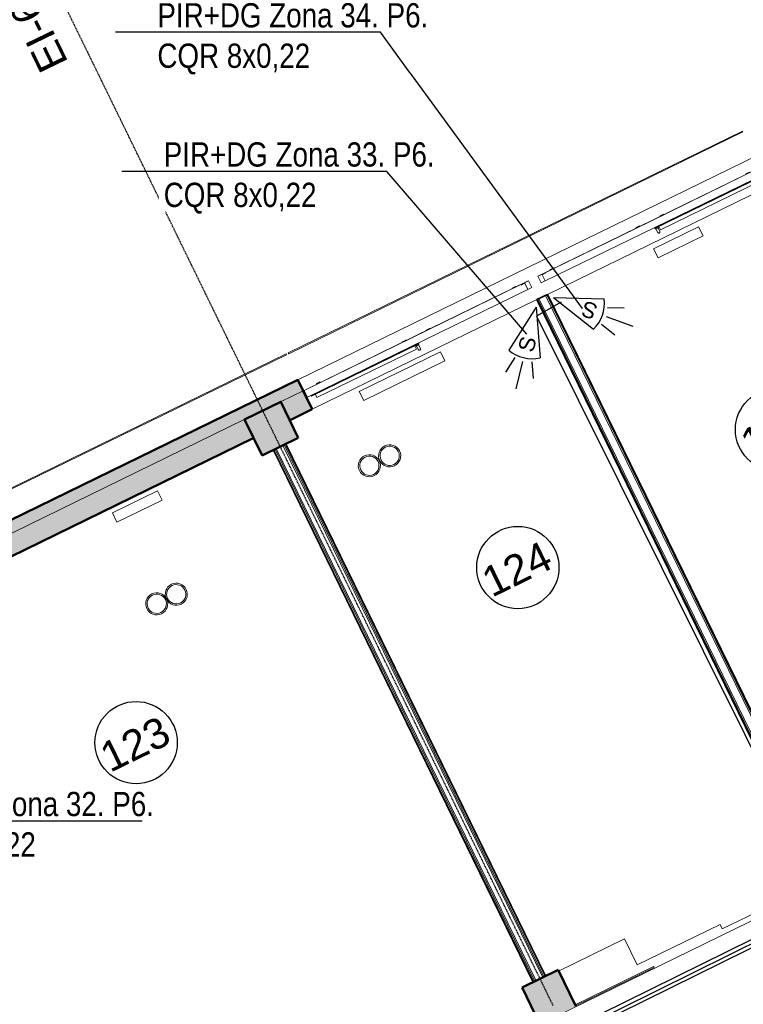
# Model space of a CAD drawing. Header units: millimetres. Extents: x -1662057 to -197461, y -941126 to 63888.
# Tile 124 of 209: x -1609114 to -1601904, y -336561 to -326751. Entities that reach past the tile are written whole.
import ezdxf
from ezdxf import colors
from ezdxf.entities.mleader import LeaderData, LeaderLine
from ezdxf.math import Vec2, Vec3

# ---------------------------------------------------------------- set-up
doc = ezdxf.new("R2010")
doc.units = ezdxf.units.MM
doc.linetypes.add('HIDDEN', pattern=[9.525, 6.35, -3.175])
doc.layers.get('0').update_dxf_attribs({"linetype": 'CONTINUOUS'})
for name, color, linetype, lineweight in [('A-AREA-IDEN', 252, 'CONTINUOUS', 25), ('A-DETL', 90, 'CONTINUOUS', 5), ('A-FLOR', 192, 'CONTINUOUS', 5), ('A-GLAZ', 151, 'CONTINUOUS', 5), ('A-Glaz-Curt', 4, 'CONTINUOUS', 0), ('A-MASS', 70, 'CONTINUOUS', 5), ('A-Wall', 252, 'CONTINUOUS', 0), ('A-WALL-PATT', 111, 'CONTINUOUS', 50), ('G-ANNO-TEXT', 231, 'CONTINUOUS', 9), ('G-IMPT', 8, 'CONTINUOUS', 5), ('I-WALL', 2, 'CONTINUOUS', 18), ('M-EQPM', 50, 'CONTINUOUS', 5), ('M-HVAC-CDFF', 50, 'CONTINUOUS', 5), ('S-Cols', 52, 'CONTINUOUS', 0), ('VS_AS', 5, 'CONTINUOUS', 25)]:
    doc.layers.add(name, color=color, linetype=linetype, lineweight=lineweight)
doc.layers.add('Apsardze', color=5, linetype='CONTINUOUS')
doc.layers.add('VS AS', color=7, linetype='CONTINUOUS')
doc.styles.add('Arial_3', font='arial.ttf', dxfattribs={"height": 300})
doc.styles.add('MKM_Arial narrow', font='ARIALN.TTF')
doc.styles.add('ROMANS', font='arial.ttf', dxfattribs={"width": 0.8, "oblique": 15})

# ---------------------------------------------------------------- blocks, each defined once
blk = doc.blocks.new('SchueCal_Schueco_AWS-75-BS-SI__Family-02_Type 2_5080x1480 - Schueco_AWS-75-BS-SI__Family-02__Type 2-3433120-Pirmā stāva plāns uz atzīmes 0_000 M1-150')
at = {"layer": 'G-IMPT'}
for p, q in [((-2457.2, 19), (-2457.2, -17.5)), ((-2457.2, 19), (-1352.3, 19)), ((-1352.3, 19), (-1352.3, -17.5)), ((-1339.3, -17.5), (-1339.3, 30.5)), ((-1315.3, 30.5), (-1315.3, -17.5)), ((1315.3, -17.5), (1315.3, 30.5)), ((1339.3, 30.5), (1339.3, -17.5)), ((1352.3, 19), (1352.3, -17.5)), ((1352.3, 19), (2457.2, 19)), ((2457.2, 19), (2457.2, -17.5)), ((-2540, -27.5), (-2540, -102.5)), ((-2540, -27.5), (-97, -27.5)), ((-2540, -102.5), (-2540, -27.5)), ((-2501, -22), (-2501, -17.5)), ((-2501, -17.5), (-2501, -22)), ((-2501, -17.5), (-1308.5, -17.5)), ((-2501, -22), (-1308.5, -22)), ((-2481.1, -27.5), (-2481.1, -22)), ((-2481.1, -22), (-2481.1, -27.5)), ((-1341.8, -17.5), (-1341.8, -8.5)), ((-1341.8, -8.5), (-1341.8, -17.5)), ((-1341.8, -17.5), (-1341.8, -8.5)), ((-1341.8, -8.5), (-1312.8, -8.5)), ((-1340.3, -8.5), (-1341.8, -8.5)), ((-1338.4, -8.5), (-1339.3, -8.5)), ((-1328.4, -22), (-1328.4, -27.5)), ((-1328.4, -22), (-1328.4, -27.5)), ((-1315.3, -8.5), (-1316.2, -8.5)), ((-1312.8, -8.5), (-1312.8, -17.5)), ((-1312.8, -8.5), (-1312.8, -17.5)), ((-1312.8, -8.5), (-1312.8, -17.5)), ((-1308.5, -22), (-1308.5, -17.5)), ((-1308.5, -17.5), (-1308.5, -22)), ((-97, -97.5), (-137.5, -97.5)), ((-137.5, -97.5), (-137.5, -102.5)), ((-137.5, -102.5), (-137.5, -97.5)), ((-137.5, -97.5), (-97, -97.5)), ((-97, -27.5), (-97, -97.5)), ((-97, -97.5), (-97, -27.5)), ((-97, -27.5), (-53, -27.5)), ((-53, -27.5), (-53, -102.5)), ((53, -102.5), (53, -27.5)), ((53, -27.5), (97, -27.5)), ((97, -27.5), (97, -97.5)), ((97, -27.5), (2540, -27.5)), ((97, -27.5), (97, -97.5)), ((97, -97.5), (137.5, -97.5)), ((97, -97.5), (137.5, -97.5)), ((137.5, -97.5), (137.5, -102.5)), ((137.5, -97.5), (137.5, -102.5)), ((1308.5, -22), (1308.5, -17.5)), ((1308.5, -17.5), (1308.5, -22)), ((1308.5, -17.5), (2501, -17.5)), ((1308.5, -22), (2501, -22)), ((1312.8, -17.5), (1312.8, -8.5)), ((1312.8, -8.5), (1341.8, -8.5)), ((1312.8, -17.5), (1312.8, -8.5)), ((1312.8, -17.5), (1312.8, -8.5)), ((1316.2, -8.5), (1315.3, -8.5)), ((1328.4, -27.5), (1328.4, -22)), ((1328.4, -22), (1328.4, -27.5)), ((1339.3, -8.5), (1338.4, -8.5)), ((1341.8, -8.5), (1340.3, -8.5)), ((1341.8, -8.5), (1341.8, -17.5)), ((1341.8, -8.5), (1341.8, -17.5)), ((1341.8, -17.5), (1341.8, -8.5)), ((2481.1, -22), (2481.1, -27.5)), ((2481.1, -22), (2481.1, -27.5)), ((2501, -22), (2501, -17.5)), ((2501, -17.5), (2501, -22)), ((2540, -102.5), (2540, -27.5)), ((2540, -27.5), (2540, -102.5)), ((-137.5, -102.5), (-2540, -102.5)), ((-2540, -102.5), (-1296.5, -102.5)), ((-2403, -104.5), (-2403, -102.5)), ((-2399, -108.5), (-2403, -104.5)), ((-2403, -104.5), (-2358, -104.5)), ((-2399, -108.5), (-2362, -108.5)), ((-2362, -108.5), (-2358, -104.5)), ((-2358, -102.5), (-2358, -104.5)), ((-1451.5, -104.5), (-1451.5, -102.5)), ((-1447.5, -108.5), (-1451.5, -104.5)), ((-1451.5, -104.5), (-1406.5, -104.5)), ((-1447.5, -108.5), (-1410.5, -108.5)), ((-1410.5, -108.5), (-1406.5, -104.5)), ((-1406.5, -102.5), (-1406.5, -104.5)), ((-1296.5, -102.5), (-63, -102.5)), ((-1186.5, -104.5), (-1186.5, -102.5)), ((-1182.5, -108.5), (-1186.5, -104.5)), ((-1186.5, -104.5), (-1141.5, -104.5)), ((-1182.5, -108.5), (-1145.5, -108.5)), ((-1145.5, -108.5), (-1141.5, -104.5)), ((-1141.5, -102.5), (-1141.5, -104.5)), ((-235, -104.5), (-235, -102.5)), ((-231, -108.5), (-235, -104.5)), ((-235, -104.5), (-190, -104.5)), ((-231, -108.5), (-194, -108.5)), ((-194, -108.5), (-190, -104.5)), ((-190, -102.5), (-190, -104.5)), ((-53, -102.5), (-137.5, -102.5)), ((137.5, -102.5), (53, -102.5)), ((63, -102.5), (1296.5, -102.5)), ((137.5, -102.5), (2540, -102.5)), ((190, -104.5), (190, -102.5)), ((194, -108.5), (190, -104.5)), ((190, -104.5), (235, -104.5)), ((194, -108.5), (231, -108.5)), ((231, -108.5), (235, -104.5)), ((235, -102.5), (235, -104.5)), ((1141.5, -104.5), (1141.5, -102.5)), ((1145.5, -108.5), (1141.5, -104.5)), ((1141.5, -104.5), (1186.5, -104.5)), ((1145.5, -108.5), (1182.5, -108.5)), ((1182.5, -108.5), (1186.5, -104.5)), ((1186.5, -102.5), (1186.5, -104.5)), ((1296.5, -102.5), (2540, -102.5)), ((1406.5, -104.5), (1406.5, -102.5)), ((1410.5, -108.5), (1406.5, -104.5)), ((1406.5, -104.5), (1451.5, -104.5)), ((1410.5, -108.5), (1447.5, -108.5)), ((1447.5, -108.5), (1451.5, -104.5)), ((1451.5, -102.5), (1451.5, -104.5)), ((2358, -104.5), (2358, -102.5)), ((2362, -108.5), (2358, -104.5)), ((2358, -104.5), (2403, -104.5)), ((2362, -108.5), (2399, -108.5)), ((2399, -108.5), (2403, -104.5)), ((2403, -102.5), (2403, -104.5))]:
    blk.add_line(p, q, dxfattribs=at)
at = {"layer": 'G-IMPT', "flags": 128}
for points in [[(-1339.3, 30.5), (-1335.8, 39), (-1327.3, 42.5)], [(-1327.3, 42.5), (-1335.8, 39), (-1339.3, 30.5)], [(-1315.3, 30.5), (-1318.8, 39), (-1327.3, 42.5)], [(-1327.3, 42.5), (-1318.8, 39), (-1315.3, 30.5)], [(1315.3, 30.5), (1318.8, 39), (1327.3, 42.5)], [(1327.3, 42.5), (1318.8, 39), (1315.3, 30.5)], [(1339.3, 30.5), (1335.8, 39), (1327.3, 42.5)], [(1327.3, 42.5), (1335.8, 39), (1339.3, 30.5)], [(-2397.8, -106.5), (-2397.8, -106.5), (-2397.8, -106.6), (-2397.8, -106.6), (-2397.8, -106.7), (-2397.8, -106.7), (-2397.8, -106.7), (-2397.8, -106.8), (-2397.8, -106.8), (-2397.8, -106.9), (-2397.8, -106.9), (-2397.8, -106.9), (-2397.9, -107), (-2397.9, -107), (-2397.9, -107), (-2397.9, -107.1), (-2397.9, -107.1), (-2398, -107.1), (-2398, -107.2), (-2398, -107.2), (-2398.1, -107.2), (-2398.1, -107.2), (-2398.1, -107.3), (-2398.1, -107.3), (-2398.2, -107.3), (-2398.2, -107.3), (-2398.2, -107.4), (-2398.3, -107.4), (-2398.3, -107.4), (-2398.4, -107.4), (-2398.4, -107.4), (-2398.4, -107.4), (-2398.5, -107.5), (-2398.5, -107.5), (-2398.5, -107.5), (-2398.6, -107.5), (-2398.6, -107.5)], [(-2362.4, -107.5), (-2362.4, -107.5), (-2362.5, -107.5), (-2362.5, -107.5), (-2362.6, -107.5), (-2362.6, -107.4), (-2362.6, -107.4), (-2362.7, -107.4), (-2362.7, -107.4), (-2362.7, -107.4), (-2362.8, -107.4), (-2362.8, -107.3), (-2362.8, -107.3), (-2362.9, -107.3), (-2362.9, -107.3), (-2362.9, -107.2), (-2363, -107.2), (-2363, -107.2), (-2363, -107.1), (-2363, -107.1), (-2363.1, -107.1), (-2363.1, -107), (-2363.1, -107), (-2363.1, -107), (-2363.1, -106.9), (-2363.2, -106.9), (-2363.2, -106.9), (-2363.2, -106.8), (-2363.2, -106.8), (-2363.2, -106.8), (-2363.2, -106.7), (-2363.2, -106.7), (-2363.2, -106.6), (-2363.2, -106.6), (-2363.2, -106.6), (-2363.2, -106.5), (-2363.2, -106.5)], [(-1446.3, -106.5), (-1446.3, -106.5), (-1446.3, -106.6), (-1446.3, -106.6), (-1446.3, -106.7), (-1446.3, -106.7), (-1446.3, -106.7), (-1446.3, -106.8), (-1446.3, -106.8), (-1446.3, -106.9), (-1446.3, -106.9), (-1446.3, -106.9), (-1446.4, -107), (-1446.4, -107), (-1446.4, -107), (-1446.4, -107.1), (-1446.4, -107.1), (-1446.5, -107.1), (-1446.5, -107.2), (-1446.5, -107.2), (-1446.6, -107.2), (-1446.6, -107.2), (-1446.6, -107.3), (-1446.6, -107.3), (-1446.7, -107.3), (-1446.7, -107.3), (-1446.7, -107.4), (-1446.8, -107.4), (-1446.8, -107.4), (-1446.9, -107.4), (-1446.9, -107.4), (-1446.9, -107.4), (-1447, -107.5), (-1447, -107.5), (-1447, -107.5), (-1447.1, -107.5), (-1447.1, -107.5)], [(-1410.9, -107.5), (-1410.9, -107.5), (-1411, -107.5), (-1411, -107.5), (-1411.1, -107.5), (-1411.1, -107.4), (-1411.1, -107.4), (-1411.2, -107.4), (-1411.2, -107.4), (-1411.2, -107.4), (-1411.3, -107.4), (-1411.3, -107.3), (-1411.3, -107.3), (-1411.4, -107.3), (-1411.4, -107.3), (-1411.4, -107.2), (-1411.5, -107.2), (-1411.5, -107.2), (-1411.5, -107.1), (-1411.5, -107.1), (-1411.6, -107.1), (-1411.6, -107), (-1411.6, -107), (-1411.6, -107), (-1411.6, -106.9), (-1411.7, -106.9), (-1411.7, -106.9), (-1411.7, -106.8), (-1411.7, -106.8), (-1411.7, -106.8), (-1411.7, -106.7), (-1411.7, -106.7), (-1411.7, -106.6), (-1411.7, -106.6), (-1411.7, -106.6), (-1411.7, -106.5), (-1411.7, -106.5)], [(-1181.3, -106.5), (-1181.3, -106.5), (-1181.3, -106.6), (-1181.3, -106.6), (-1181.3, -106.7), (-1181.3, -106.7), (-1181.3, -106.7), (-1181.3, -106.8), (-1181.3, -106.8), (-1181.3, -106.9), (-1181.3, -106.9), (-1181.3, -106.9), (-1181.4, -107), (-1181.4, -107), (-1181.4, -107), (-1181.4, -107.1), (-1181.4, -107.1), (-1181.5, -107.1), (-1181.5, -107.2), (-1181.5, -107.2), (-1181.6, -107.2), (-1181.6, -107.2), (-1181.6, -107.3), (-1181.6, -107.3), (-1181.7, -107.3), (-1181.7, -107.3), (-1181.7, -107.4), (-1181.8, -107.4), (-1181.8, -107.4), (-1181.9, -107.4), (-1181.9, -107.4), (-1181.9, -107.4), (-1182, -107.5), (-1182, -107.5), (-1182, -107.5), (-1182.1, -107.5), (-1182.1, -107.5)], [(-1145.9, -107.5), (-1145.9, -107.5), (-1146, -107.5), (-1146, -107.5), (-1146.1, -107.5), (-1146.1, -107.4), (-1146.1, -107.4), (-1146.2, -107.4), (-1146.2, -107.4), (-1146.2, -107.4), (-1146.3, -107.4), (-1146.3, -107.3), (-1146.3, -107.3), (-1146.4, -107.3), (-1146.4, -107.3), (-1146.4, -107.2), (-1146.5, -107.2), (-1146.5, -107.2), (-1146.5, -107.1), (-1146.5, -107.1), (-1146.6, -107.1), (-1146.6, -107), (-1146.6, -107), (-1146.6, -107), (-1146.6, -106.9), (-1146.7, -106.9), (-1146.7, -106.9), (-1146.7, -106.8), (-1146.7, -106.8), (-1146.7, -106.8), (-1146.7, -106.7), (-1146.7, -106.7), (-1146.7, -106.6), (-1146.7, -106.6), (-1146.7, -106.6), (-1146.7, -106.5), (-1146.7, -106.5)], [(-229.8, -106.5), (-229.8, -106.5), (-229.8, -106.6), (-229.8, -106.6), (-229.8, -106.7), (-229.8, -106.7), (-229.8, -106.7), (-229.8, -106.8), (-229.8, -106.8), (-229.8, -106.9), (-229.8, -106.9), (-229.8, -106.9), (-229.9, -107), (-229.9, -107), (-229.9, -107), (-229.9, -107.1), (-229.9, -107.1), (-230, -107.1), (-230, -107.2), (-230, -107.2), (-230.1, -107.2), (-230.1, -107.2), (-230.1, -107.3), (-230.1, -107.3), (-230.2, -107.3), (-230.2, -107.3), (-230.2, -107.4), (-230.3, -107.4), (-230.3, -107.4), (-230.4, -107.4), (-230.4, -107.4), (-230.4, -107.4), (-230.5, -107.5), (-230.5, -107.5), (-230.5, -107.5), (-230.6, -107.5), (-230.6, -107.5)], [(-194.4, -107.5), (-194.4, -107.5), (-194.5, -107.5), (-194.5, -107.5), (-194.6, -107.5), (-194.6, -107.4), (-194.6, -107.4), (-194.7, -107.4), (-194.7, -107.4), (-194.7, -107.4), (-194.8, -107.4), (-194.8, -107.3), (-194.8, -107.3), (-194.9, -107.3), (-194.9, -107.3), (-194.9, -107.2), (-195, -107.2), (-195, -107.2), (-195, -107.1), (-195, -107.1), (-195.1, -107.1), (-195.1, -107), (-195.1, -107), (-195.1, -107), (-195.1, -106.9), (-195.2, -106.9), (-195.2, -106.9), (-195.2, -106.8), (-195.2, -106.8), (-195.2, -106.8), (-195.2, -106.7), (-195.2, -106.7), (-195.2, -106.6), (-195.2, -106.6), (-195.2, -106.6), (-195.2, -106.5), (-195.2, -106.5)], [(195.2, -106.5), (195.2, -106.5), (195.2, -106.6), (195.2, -106.6), (195.2, -106.7), (195.2, -106.7), (195.2, -106.7), (195.2, -106.8), (195.2, -106.8), (195.2, -106.9), (195.2, -106.9), (195.2, -106.9), (195.1, -107), (195.1, -107), (195.1, -107), (195.1, -107.1), (195.1, -107.1), (195, -107.1), (195, -107.2), (195, -107.2), (194.9, -107.2), (194.9, -107.2), (194.9, -107.3), (194.9, -107.3), (194.8, -107.3), (194.8, -107.3), (194.8, -107.4), (194.7, -107.4), (194.7, -107.4), (194.6, -107.4), (194.6, -107.4), (194.6, -107.4), (194.5, -107.5), (194.5, -107.5), (194.5, -107.5), (194.4, -107.5), (194.4, -107.5)], [(230.6, -107.5), (230.6, -107.5), (230.5, -107.5), (230.5, -107.5), (230.4, -107.5), (230.4, -107.4), (230.4, -107.4), (230.3, -107.4), (230.3, -107.4), (230.3, -107.4), (230.2, -107.4), (230.2, -107.3), (230.2, -107.3), (230.1, -107.3), (230.1, -107.3), (230.1, -107.2), (230, -107.2), (230, -107.2), (230, -107.1), (230, -107.1), (229.9, -107.1), (229.9, -107), (229.9, -107), (229.9, -107), (229.9, -106.9), (229.8, -106.9), (229.8, -106.9), (229.8, -106.8), (229.8, -106.8), (229.8, -106.8), (229.8, -106.7), (229.8, -106.7), (229.8, -106.6), (229.8, -106.6), (229.8, -106.6), (229.8, -106.5), (229.8, -106.5)], [(1146.7, -106.5), (1146.7, -106.5), (1146.7, -106.6), (1146.7, -106.6), (1146.7, -106.7), (1146.7, -106.7), (1146.7, -106.7), (1146.7, -106.8), (1146.7, -106.8), (1146.7, -106.9), (1146.7, -106.9), (1146.7, -106.9), (1146.6, -107), (1146.6, -107), (1146.6, -107), (1146.6, -107.1), (1146.6, -107.1), (1146.5, -107.1), (1146.5, -107.2), (1146.5, -107.2), (1146.4, -107.2), (1146.4, -107.2), (1146.4, -107.3), (1146.4, -107.3), (1146.3, -107.3), (1146.3, -107.3), (1146.3, -107.4), (1146.2, -107.4), (1146.2, -107.4), (1146.1, -107.4), (1146.1, -107.4), (1146.1, -107.4), (1146, -107.5), (1146, -107.5), (1146, -107.5), (1145.9, -107.5), (1145.9, -107.5)], [(1182.1, -107.5), (1182.1, -107.5), (1182, -107.5), (1182, -107.5), (1181.9, -107.5), (1181.9, -107.4), (1181.9, -107.4), (1181.8, -107.4), (1181.8, -107.4), (1181.8, -107.4), (1181.7, -107.4), (1181.7, -107.3), (1181.7, -107.3), (1181.6, -107.3), (1181.6, -107.3), (1181.6, -107.2), (1181.5, -107.2), (1181.5, -107.2), (1181.5, -107.1), (1181.5, -107.1), (1181.4, -107.1), (1181.4, -107), (1181.4, -107), (1181.4, -107), (1181.4, -106.9), (1181.3, -106.9), (1181.3, -106.9), (1181.3, -106.8), (1181.3, -106.8), (1181.3, -106.8), (1181.3, -106.7), (1181.3, -106.7), (1181.3, -106.6), (1181.3, -106.6), (1181.3, -106.6), (1181.3, -106.5), (1181.3, -106.5)], [(1411.7, -106.5), (1411.7, -106.5), (1411.7, -106.6), (1411.7, -106.6), (1411.7, -106.7), (1411.7, -106.7), (1411.7, -106.7), (1411.7, -106.8), (1411.7, -106.8), (1411.7, -106.9), (1411.7, -106.9), (1411.7, -106.9), (1411.6, -107), (1411.6, -107), (1411.6, -107), (1411.6, -107.1), (1411.6, -107.1), (1411.5, -107.1), (1411.5, -107.2), (1411.5, -107.2), (1411.4, -107.2), (1411.4, -107.2), (1411.4, -107.3), (1411.4, -107.3), (1411.3, -107.3), (1411.3, -107.3), (1411.3, -107.4), (1411.2, -107.4), (1411.2, -107.4), (1411.1, -107.4), (1411.1, -107.4), (1411.1, -107.4), (1411, -107.5), (1411, -107.5), (1411, -107.5), (1410.9, -107.5), (1410.9, -107.5)], [(1447.1, -107.5), (1447.1, -107.5), (1447, -107.5), (1447, -107.5), (1446.9, -107.5), (1446.9, -107.4), (1446.9, -107.4), (1446.8, -107.4), (1446.8, -107.4), (1446.8, -107.4), (1446.7, -107.4), (1446.7, -107.3), (1446.7, -107.3), (1446.6, -107.3), (1446.6, -107.3), (1446.6, -107.2), (1446.5, -107.2), (1446.5, -107.2), (1446.5, -107.1), (1446.5, -107.1), (1446.4, -107.1), (1446.4, -107), (1446.4, -107), (1446.4, -107), (1446.4, -106.9), (1446.3, -106.9), (1446.3, -106.9), (1446.3, -106.8), (1446.3, -106.8), (1446.3, -106.8), (1446.3, -106.7), (1446.3, -106.7), (1446.3, -106.6), (1446.3, -106.6), (1446.3, -106.6), (1446.3, -106.5), (1446.3, -106.5)], [(2363.2, -106.5), (2363.2, -106.5), (2363.2, -106.6), (2363.2, -106.6), (2363.2, -106.7), (2363.2, -106.7), (2363.2, -106.7), (2363.2, -106.8), (2363.2, -106.8), (2363.2, -106.9), (2363.2, -106.9), (2363.2, -106.9), (2363.1, -107), (2363.1, -107), (2363.1, -107), (2363.1, -107.1), (2363.1, -107.1), (2363, -107.1), (2363, -107.2), (2363, -107.2), (2362.9, -107.2), (2362.9, -107.2), (2362.9, -107.3), (2362.9, -107.3), (2362.8, -107.3), (2362.8, -107.3), (2362.8, -107.4), (2362.7, -107.4), (2362.7, -107.4), (2362.6, -107.4), (2362.6, -107.4), (2362.6, -107.4), (2362.5, -107.5), (2362.5, -107.5), (2362.5, -107.5), (2362.4, -107.5), (2362.4, -107.5)], [(2398.6, -107.5), (2398.6, -107.5), (2398.5, -107.5), (2398.5, -107.5), (2398.4, -107.5), (2398.4, -107.4), (2398.4, -107.4), (2398.3, -107.4), (2398.3, -107.4), (2398.3, -107.4), (2398.2, -107.4), (2398.2, -107.3), (2398.2, -107.3), (2398.1, -107.3), (2398.1, -107.3), (2398.1, -107.2), (2398, -107.2), (2398, -107.2), (2398, -107.1), (2398, -107.1), (2397.9, -107.1), (2397.9, -107), (2397.9, -107), (2397.9, -107), (2397.9, -106.9), (2397.8, -106.9), (2397.8, -106.9), (2397.8, -106.8), (2397.8, -106.8), (2397.8, -106.8), (2397.8, -106.7), (2397.8, -106.7), (2397.8, -106.6), (2397.8, -106.6), (2397.8, -106.6), (2397.8, -106.5), (2397.8, -106.5)]]:
    blk.add_lwpolyline(points, dxfattribs=at)
blk = doc.blocks.new('SchueCal_Schueco_AWS-75-BS-SI__Family-02_Type 2_5080x1480 - Type 2-3433124-Pirmā stāva plāns uz atzīmes 0_000 M1-150')
at = {"extrusion": (0, 0, -1), "zscale": -1, "rotation": 180}
blk.add_blockref('SchueCal_Schueco_AWS-75-BS-SI__Family-02_Type 2_5080x1480 - Schueco_AWS-75-BS-SI__Family-02__Type 2-3433120-Pirmā stāva plāns uz atzīmes 0_000 M1-150', (0, 0), dxfattribs=at)
blk = doc.blocks.new('788507_788512_ventil compact cv22 h_ 500mm - wysokość 500mm-2149061-Pirmā stāva plāns uz atzīmes 0_000 M1-150')
at = {"layer": 'M-EQPM', "color": 252}
for p, q in [((0, 0), (500, 0)), ((0, 0), (0, -102)), ((500, 0), (500, -102)), ((500, -102), (0, -102))]:
    blk.add_line(p, q, dxfattribs=at)
blk = doc.blocks.new('788507_788512_ventil compact cv22 h_ 500mm - wysokość 500mm-2224157-Pirmā stāva plāns uz atzīmes 0_000 M1-150')
at = {"layer": 'M-EQPM', "color": 252}
for p, q in [((0, 0), (900, 0)), ((0, 0), (0, -102)), ((900, 0), (900, -102)), ((900, -102), (0, -102))]:
    blk.add_line(p, q, dxfattribs=at)
blk = doc.blocks.new('Swegon_AB_LOCKZONE_Bb_ALSd-_RO_RFA_2018_LevelBased - LOCKZONE Bb 100-RO_ALSd 80-100-2486362-Pirmā stāva plāns uz atzīmes 0_000 M1-150')
at = {"layer": 'M-HVAC-CDFF', "color": 252}
for radius, start, end in [(110, 360, 180), (110, 180, 360), (96, 360, 180), (96, 180, 360)]:
    blk.add_arc((0, 0), radius, start, end, dxfattribs=at)
blk = doc.blocks.new('System Panel - pbl - bior - geze starpsienas stiklojums-3956936-Pirmā stāva plāns uz atzīmes 0_000 M1-150')
at = {"layer": 'A-Glaz-Curt', "lineweight": 18}
for p, q in [((435, 10), (-435, 10)), ((-435, 10), (-435, 0)), ((435, 0), (435, 10)), ((-435, 0), (435, 0))]:
    blk.add_line(p, q, dxfattribs=at)
blk = doc.blocks.new('PBL_telpnu_numeracija_0001 - PBL telpas NUMERĀCIJA-1342367-Pirmā stāva plāns uz atzīmes 0_000 M1-150')
at = {"layer": 'A-AREA-IDEN'}
blk.add_circle((0.034, 0.024), 2.733, dxfattribs=at)
blk = doc.blocks.new('pir')
at = {"layer": 'Apsardze'}
for p, q in [((-512.1, 81.3), (-665.3, 132.8)), ((0, 0), (-457.2, 153.1)), ((-529.7, 0.7), (-797.4, 1.1)), ((0, 0), (-456.8, -151.6)), ((-512, -84.3), (-661.7, -134.9))]:
    blk.add_line(p, q, dxfattribs=at)
blk.add_arc((-150.6, 1.2), 342.2, 153.65223, 206.52454, dxfattribs=at)
blk = doc.blocks.new('_None')

msp = doc.modelspace()

# ---------------------------------------------------------------- hatches: boundary and pattern name
at = {"layer": 'A-Wall', "true_color": 0x636466}
h = msp.add_hatch(color=251, dxfattribs=at)
h.paths.add_polyline_path([(-1590980.06251, -322839.61994), (-1590980.50128, -322838.72134), (-1591579.88106, -323132.50067)], flags=0)
h.paths.add_polyline_path([(-1595580.75005, -325086.0539), (-1595581.18882, -325085.1553), (-1595689.2785, -325139.04642)], flags=0)
h.paths.add_polyline_path([(-1608093.53008, -331195.82203), (-1608093.96885, -331194.92343), (-1609113.31014, -331693.76251)], flags=0)
for points in [[(-1606341.39656, -330340.28637), (-1606341.83533, -330339.38777), (-1606373.71185, -330356.06535)], [(-1606198.79628, -330632.33116), (-1606200.99013, -330627.83816), (-1606421.14697, -330735.33683), (-1606418.95312, -330739.82983), (-1606230.90981, -330648.01163)], [(-1606787.37886, -330919.72557), (-1606789.57271, -330915.23257), (-1607953.12365, -331483.37382), (-1607950.80254, -331487.80468)], [(-1607950.9298, -331487.86682), (-1607953.12365, -331483.37382), (-1611812.74311, -333367.95741), (-1611810.54926, -333372.45041), (-1608970.50811, -331985.70879)]]:
    msp.add_hatch(color=251, dxfattribs=at).paths.add_polyline_path(points, flags=0)
at = {"layer": 'A-WALL-PATT', "true_color": 0x636466}
h = msp.add_hatch(color=251, dxfattribs=at)
h.paths.add_polyline_path([(-1590927.4101, -322947.45186), (-1590980.06251, -322839.61994), (-1593738.6007, -324186.56511), (-1593685.94828, -324294.39703), (-1591527.15416, -323240.29622)], flags=0)
h.paths.add_polyline_path([(-1595528.09764, -325193.88583), (-1595580.75005, -325086.0539), (-1601758.53985, -328102.55887), (-1601705.88744, -328210.3908), (-1601485.73059, -328102.89212), (-1601487.92444, -328098.39913), (-1601119.49871, -327918.50339), (-1601117.30486, -327922.99638), (-1596094.13446, -325470.27154), (-1596096.32831, -325465.77855), (-1595727.90257, -325285.88281), (-1595725.70872, -325290.3758), (-1595528.21194, -325193.93845)], flags=0)
h.paths.add_polyline_path([(-1608040.87767, -331303.65395), (-1608093.53008, -331195.82203), (-1623055.34458, -338501.41016), (-1623004.88602, -338604.74909), (-1622640.95328, -338427.0472), (-1622638.75943, -338431.5402), (-1617660.519, -336000.75386), (-1617662.71285, -335996.26087), (-1617294.28711, -335816.36513), (-1617292.09326, -335820.85812), (-1612268.92286, -333368.13328), (-1612271.11671, -333363.64029), (-1611902.69098, -333183.74455), (-1611900.49713, -333188.23754), (-1609060.58323, -331801.55806)], flags=0)
for points in [[(-1606288.74415, -330448.11829), (-1606341.39656, -330340.28637), (-1608093.53008, -331195.82203), (-1608040.80331, -331303.61729), (-1606877.32673, -330735.5127), (-1606879.52058, -330731.01971), (-1606511.09484, -330551.12397), (-1606508.90099, -330555.61696), (-1606320.98494, -330463.8609)], [(-1606200.99013, -330627.83816), (-1606288.74415, -330448.11829), (-1606508.90099, -330555.61696), (-1606421.14697, -330735.33683), (-1606233.10677, -330643.52014)], [(-1606789.57271, -330915.23257), (-1606877.32673, -330735.5127), (-1608040.87767, -331303.65395), (-1607952.925, -331483.27682)], [(-1607953.12365, -331483.37382), (-1608040.87767, -331303.65395), (-1611900.49713, -333188.23754), (-1611812.74311, -333367.95741), (-1608972.70506, -331981.21731)]]:
    msp.add_hatch(color=251, dxfattribs=at).paths.add_polyline_path(points, flags=0)
at = {"layer": 'S-Cols', "true_color": 0x636466}
for points in [[(-1606337.88595, -330917.25056), (-1606513.39399, -330557.81081), (-1606872.83373, -330733.31885), (-1606697.32569, -331092.7586), (-1606693.14825, -331090.71882)], [(-1603573.63434, -336578.4265), (-1603749.14238, -336218.98676), (-1604108.58212, -336394.49479), (-1603933.07408, -336753.93454), (-1603924.98575, -336749.98515)]]:
    msp.add_hatch(color=251, dxfattribs=at).paths.add_polyline_path(points, flags=0)

# ---------------------------------------------------------------- linework, layer by layer
at = {"color": 251, "lineweight": 5, "true_color": 0x636466}
for p, q in [((-1601912.77421, -327859.61903), (-1606438.12035, -330069.26513)), ((-1601908.38651, -327868.60502), (-1601912.77421, -327859.61903)), ((-1606433.73265, -330078.25113), (-1601908.38651, -327868.60502)), ((-1606438.12035, -330069.26513), (-1606433.73265, -330078.25113))]:
    msp.add_line(p, q, dxfattribs=at)
at = {"layer": 'A-DETL', "color": 252, "linetype": 'HIDDEN', "lineweight": 25, "true_color": 0x939598}
msp.add_line((-1603797.23122, -336576.32058), (-1609259.91893, -325388.7586), dxfattribs=at)
at = {"layer": 'A-FLOR', "color": 251, "true_color": 0x636466}
for p, q in [((-1606421.14697, -330735.33683), (-1606425.63997, -330737.53069)), ((-1606785.07971, -330913.03872), (-1606789.57271, -330915.23257)), ((-1601109.27826, -335380.68943), (-1603935.37323, -336760.62138)), ((-1602112.89728, -335809.49841), (-1601304.15768, -335414.60524)), ((-1602961.54722, -336168.23695), (-1602134.83578, -335764.56844)), ((-1602134.83578, -335764.56844), (-1602112.89728, -335809.49841)), ((-1603743.65775, -336230.21925), (-1603087.68022, -335909.91708)), ((-1603087.68022, -335909.91708), (-1602961.54722, -336168.23695))]:
    msp.add_line(p, q, dxfattribs=at)
at = {"layer": 'A-MASS', "color": 251, "lineweight": 18, "true_color": 0x636466}
for p, q in [((-1606459.68674, -330079.79562), (-1623524.97968, -338412.47489)), ((-1606455.29904, -330088.78161), (-1623520.59198, -338421.46089)), ((-1606459.68674, -330079.79562), (-1606455.29904, -330088.78161))]:
    msp.add_line(p, q, dxfattribs=at)
at = {"layer": 'A-Wall', "color": 251, "true_color": 0x636466}
for p, q in [((-1606341.83533, -330339.38777), (-1601758.97862, -328101.66028)), ((-1606879.52058, -330731.01971), (-1606511.09484, -330551.12397)), ((-1606511.09484, -330551.12397), (-1606508.90099, -330555.61696)), ((-1606877.32673, -330735.5127), (-1606879.52058, -330731.01971))]:
    msp.add_line(p, q, dxfattribs=at)
at = {"layer": 'A-Wall', "color": 251, "lineweight": 5, "true_color": 0x636466}
for p, q in [((-1601615.93957, -328394.60367), (-1603853.45196, -329487.14121)), ((-1603941.0654, -329529.92129), (-1601096.73825, -335355.09161)), ((-1603873.67045, -329497.01353), (-1601176.33128, -335021.15307)), ((-1601160.71109, -335024.65444), (-1603862.43796, -329491.52891)), ((-1603961.28388, -329539.79362), (-1606198.79628, -330632.33116)), ((-1603952.29789, -329535.40592), (-1601102.48611, -335371.80873)), ((-1606341.39656, -330340.28637), (-1623164.0751, -338554.50135)), ((-1606288.74415, -330448.11829), (-1606508.90099, -330555.61696)), ((-1606508.90099, -330555.61696), (-1606288.74415, -330448.11829)), ((-1606508.90099, -330555.61696), (-1606418.95312, -330739.82983)), ((-1606200.99013, -330627.83816), (-1606421.14697, -330735.33683)), ((-1606877.32673, -330735.5127), (-1611900.49713, -333188.23754)), ((-1611900.49713, -333188.23754), (-1606877.32673, -330735.5127)), ((-1606787.37886, -330919.72557), (-1606877.32673, -330735.5127)), ((-1606789.57271, -330915.23257), (-1611812.74311, -333367.95741)), ((-1606490.64784, -330991.84147), (-1603901.90427, -336293.57767)), ((-1606479.41535, -330986.35685), (-1603890.67178, -336288.09305)), ((-1606468.18286, -330980.87222), (-1603879.43929, -336282.60842)), ((-1606580.50778, -331035.71848), (-1603991.76421, -336337.45468)), ((-1606569.27528, -331030.23386), (-1603980.53171, -336331.97006)), ((-1606558.04279, -331024.74923), (-1603969.29922, -336326.48543))]:
    msp.add_line(p, q, dxfattribs=at)
at = {"layer": 'A-Wall', "color": 251, "lineweight": 50, "true_color": 0x636466}
for p, q in [((-1623164.51387, -338553.60275), (-1606341.83533, -330339.38777)), ((-1606288.74415, -330448.11829), (-1606341.83533, -330339.38777)), ((-1606198.79628, -330632.33116), (-1606288.74415, -330448.11829)), ((-1606198.79628, -330632.33116), (-1606418.95312, -330739.82983)), ((-1611810.54926, -333372.45041), (-1606787.37886, -330919.72557))]:
    msp.add_line(p, q, dxfattribs=at)
at = {"layer": 'I-WALL', "color": 251, "lineweight": 35, "true_color": 0x636466}
for p, q in [((-1603853.45196, -329487.14121), (-1603961.28388, -329539.79362)), ((-1603853.45196, -329487.14121), (-1601156.11279, -335011.28075)), ((-1601107.08441, -335385.18243), (-1603961.28388, -329539.79362)), ((-1606463.68986, -330978.67837), (-1606585.00077, -331037.91233)), ((-1603874.94629, -336280.41457), (-1606463.68986, -330978.67837)), ((-1603996.2572, -336339.64853), (-1606585.00077, -331037.91233)), ((-1603874.94629, -336280.41457), (-1603996.2572, -336339.64853))]:
    msp.add_line(p, q, dxfattribs=at)
at = {"layer": 'S-Cols', "color": 251, "lineweight": 50, "true_color": 0x636466}
for p, q in [((-1606513.39399, -330557.81081), (-1606872.83373, -330733.31885)), ((-1606513.39399, -330557.81081), (-1606337.88595, -330917.25056)), ((-1606697.32569, -331092.7586), (-1606872.83373, -330733.31885)), ((-1606337.88595, -330917.25056), (-1606697.32569, -331092.7586)), ((-1603749.14238, -336218.98676), (-1604108.58212, -336394.49479)), ((-1603573.63434, -336578.4265), (-1603749.14238, -336218.98676)), ((-1604108.58212, -336394.49479), (-1603933.07408, -336753.93454))]:
    msp.add_line(p, q, dxfattribs=at)
at = {"layer": 'VS_AS', "color": 5}
msp.add_line((-1592603.83675, -331406.12353), (-1618001.85743, -343951.91074), dxfattribs=at)
for points in [[(-1603718.31746, -329563.52726), (-1603964.56533, -329703.26919), (-1601056.61873, -335540.63751), (-1617432.8688, -343615.79581)], [(-1618041.58506, -343950.51999), (-1618018.25632, -343989.2383), (-1595448.19797, -332852.2744), (-1592090.44566, -339850.41301), (-1591990.83562, -339786.41099), (-1592225.65717, -339964.17584)]]:
    msp.add_lwpolyline(points, dxfattribs=at)

# ---------------------------------------------------------------- block references
at = {"layer": 'A-AREA-IDEN', "color": 251, "true_color": 0x636466, "xscale": 149.9999999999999, "yscale": 149.9999999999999, "zscale": 149.9999999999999, "rotation": 26.06501624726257}
for p in [(-1601575.44362, -330840.56489), (-1604153.57135, -332215.00136), (-1607957.15064, -333959.31758)]:
    msp.add_blockref('PBL_telpnu_numeracija_0001 - PBL telpas NUMERĀCIJA-1342367-Pirmā stāva plāns uz atzīmes 0_000 M1-150', p, dxfattribs=at)
at = {"layer": 'A-GLAZ', "color": 251, "true_color": 0x636466, "rotation": 26.02543476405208}
msp.add_blockref('SchueCal_Schueco_AWS-75-BS-SI__Family-02_Type 2_5080x1480 - Type 2-3433124-Pirmā stāva plāns uz atzīmes 0_000 M1-150', (-1603952.34186, -329421.36098), dxfattribs=at)
at = {"layer": 'A-Glaz-Curt', "color": 251, "true_color": 0x636466, "rotation": 26.02543476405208}
msp.add_blockref('System Panel - pbl - bior - geze starpsienas stiklojums-3956936-Pirmā stāva plāns uz atzīmes 0_000 M1-150', (-1603184.05993, -336384.86571), dxfattribs=at)
at = {"layer": 'M-EQPM', "color": 251, "true_color": 0x636466}
for name, p, rotation in [('788507_788512_ventil compact cv22 h_ 500mm - wysokość 500mm-2149061-Pirmā stāva plāns uz atzīmes 0_000 M1-150', (-1602798.16793, -329033.07113), 26.02543476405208), ('788507_788512_ventil compact cv22 h_ 500mm - wysokość 500mm-2224157-Pirmā stāva plāns uz atzīmes 0_000 M1-150', (-1605730.20519, -330453.60439), 26.02731377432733), ('788507_788512_ventil compact cv22 h_ 500mm - wysokość 500mm-2149061-Pirmā stāva plāns uz atzīmes 0_000 M1-150', (-1608189.77677, -331665.69792), 26.02731377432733)]:
    msp.add_blockref(name, p, dxfattribs=dict(at, rotation=rotation))
at = {"layer": 'M-HVAC-CDFF', "color": 251, "true_color": 0x636466, "rotation": 116.0255127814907}
for p in [(-1605427.44417, -331095.88972), (-1605629.86983, -331194.73091), (-1607553.80558, -332475.18807), (-1607748.5206, -332570.31846)]:
    msp.add_blockref('Swegon_AB_LOCKZONE_Bb_ALSd-_RO_RFA_2018_LevelBased - LOCKZONE Bb 100-RO_ALSd 80-100-2486362-Pirmā stāva plāns uz atzīmes 0_000 M1-150', p, dxfattribs=at)
at = {"layer": 'VS AS', "xscale": 1.0546875, "yscale": 1.0546875, "zscale": 1.0546875}
for p, rotation in [((-1603796.09662, -329519.12761), 160.168882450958), ((-1603968.34615, -329613.55647), 76.11794946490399)]:
    msp.add_blockref('pir', p, dxfattribs=dict(at, rotation=rotation))

# ---------------------------------------------------------------- texts
at = {"layer": 'A-AREA-IDEN', "color": 251, "lineweight": 9, "true_color": 0x636466, "char_height": 300, "width": 865.8225, "attachment_point": 1, "rotation": 26.065016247, "style": 'Arial_3'}
for s, insert in [('125', (-1601963.03604, -330867.75565)), ('124', (-1604541.16378, -332242.19212)), ('123', (-1608344.74306, -333986.50834))]:
    msp.add_mtext(s, dxfattribs=dict(at, insert=insert))
at = {"layer": 'G-ANNO-TEXT', "color": 251, "true_color": 0x636466, "insert": (-1608896.1125, -327307.95896), "char_height": 300, "width": 1238.6071875, "attachment_point": 1, "rotation": 115.80145072, "style": 'Arial_3'}
msp.add_mtext('EI-60', dxfattribs=at)
at = {"layer": 'VS AS', "color": 5, "style": 'ROMANS'}
for rotation, p in [(160.168882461, (-1603341.24656, -329595.60735, 875.19667)), (76.117949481, (-1603997.27136, -330073.88359, 875.19667))]:
    msp.add_text('S', height=158.20312, rotation=rotation, dxfattribs=at).set_placement(p)

# ---------------------------------------------------------------- next in the draw order: leaders
at = {"layer": 'VS_AS', "color": 7}
ml = msp.add_multileader_mtext('Standard', dxfattribs=at)
ml.set_content('{\\C5;PIR+DG Zona 33. P6.\\fArial Narrow|b0|i0|c186|p34;\\P}CQR 8x0,22', color=7, style='MKM_Arial narrow')
ml.set_leader_properties(color=256, linetype='ByLayer', lineweight=-1)
ml.set_arrow_properties(name='NONE')
ml.build(insert=Vec2(0, 0))
ml.multileader.update_dxf_attribs({"has_dogleg": 0, "text_left_attachment_type": 6, "text_right_attachment_type": 6, "dogleg_length": 0.36, "arrow_head_size": 90.58202})
ctx = ml.context
ctx.base_point, ctx.char_height, ctx.arrow_head_size, ctx.landing_gap_size, ctx.plane_origin = Vec3(-1607739.126, -328262.31283), 241.552043, 90.58202, 60.38801, Vec3(-1602798.64261, -342976.33361)
ctx.left_attachment, ctx.right_attachment, ctx.attachment_type = 6, 6, 1
notes = []
notes.append((ctx, [(1, (1, 1, 0), (-1605455.72022, -328262.31283), (-1, 0), 0.36, [(0, [(-1604061.10718, -329883.37049)], 0, [])])]))
ctx.mtext.insert, ctx.mtext.width, ctx.mtext.defined_height, ctx.mtext.flow_direction = Vec3(-1607678.73799, -327972.45038), 2555.3651324, 597.96664, 5
ctx.mtext.has_bg_fill, ctx.mtext.bg_color, ctx.mtext.bg_scale_factor, ctx.mtext.bg_transparency, ctx.mtext.use_window_bg_color = 1, -1073741824, 1.2, 0, 1
ml = msp.add_multileader_mtext('Standard', dxfattribs=at)
ml.set_content('{\\C5;PIR+DG Zona 32. P6.\\fArial Narrow|b0|i0|c186|p34;\\P}CQR 8x0,22', color=7, style='MKM_Arial narrow')
ml.set_leader_properties(color=256, linetype='ByLayer', lineweight=-1)
ml.set_arrow_properties(name='NONE')
ml.build(insert=Vec2(0, 0))
ml.multileader.update_dxf_attribs({"has_dogleg": 0, "text_left_attachment_type": 6, "text_right_attachment_type": 6, "dogleg_length": 0.36, "arrow_head_size": 90.58202})
ctx = ml.context
ctx.base_point, ctx.char_height, ctx.arrow_head_size, ctx.landing_gap_size, ctx.plane_origin = Vec3(-1610535.66593, -334734.33312), 241.552043, 90.58202, 60.38801, Vec3(-1605595.18254, -349448.35389)
ctx.left_attachment, ctx.right_attachment, ctx.attachment_type = 6, 6, 1
notes.append((ctx, [(0, (1, 1, 0), (-1610536.02593, -334734.33312), (1, 0), 0.36, [(0, [(-1611417.64974, -333902.7309)], 0, [])])]))
ctx.mtext.insert, ctx.mtext.width, ctx.mtext.defined_height, ctx.mtext.flow_direction = Vec3(-1610475.27792, -334444.47066), 2555.3651324, 597.96664, 5
ctx.mtext.has_bg_fill, ctx.mtext.bg_color, ctx.mtext.bg_scale_factor, ctx.mtext.bg_transparency, ctx.mtext.use_window_bg_color = 1, -1073741824, 1.2, 0, 1
for ctx, leaders in notes:
    for number, flags, end, landing, length, lines in leaders:
        leader = LeaderData()
        leader.index, (leader.has_last_leader_line, leader.has_dogleg_vector, leader.attachment_direction) = number, flags
        leader.last_leader_point, leader.dogleg_vector, leader.dogleg_length = Vec3(end), Vec3(landing), length
        for number, points, colour, breaks in lines:
            line = LeaderLine()
            line.index, line.vertices, line.color, line.breaks = number, Vec3.list(points), colors.encode_raw_color(colour), breaks
            leader.lines.append(line)
        ctx.leaders.append(leader)

# ---------------------------------------------------------------- next in the draw order: leaders
ml = msp.add_multileader_mtext('Standard', dxfattribs=at)
ml.set_content('{\\C5;PIR+DG Zona 34. P6.\\fArial Narrow|b0|i0|c186|p34;\\P}CQR 8x0,22', color=7, style='MKM_Arial narrow')
ml.set_leader_properties(color=256, linetype='ByLayer', lineweight=-1)
ml.set_arrow_properties(name='NONE')
ml.build(insert=Vec2(0, 0))
ml.multileader.update_dxf_attribs({"has_dogleg": 0, "text_left_attachment_type": 6, "text_right_attachment_type": 6, "dogleg_length": 0.36, "arrow_head_size": 90.58202})
ctx = ml.context
ctx.base_point, ctx.char_height, ctx.arrow_head_size, ctx.landing_gap_size, ctx.plane_origin = Vec3(-1607802.18238, -326875.9083), 241.552043, 90.58202, 60.38801, Vec3(-1602861.69899, -341589.92908)
ctx.left_attachment, ctx.right_attachment, ctx.attachment_type = 6, 6, 1
notes = []
notes.append((ctx, [(1, (1, 1, 0), (-1605518.7766, -326875.9083), (-1, 0), 0.36, [(0, [(-1603506.45437, -329629.75448)], 0, [])])]))
ctx.mtext.insert, ctx.mtext.width, ctx.mtext.defined_height, ctx.mtext.flow_direction = Vec3(-1607741.79437, -326586.04585), 2555.3651324, 597.96664, 5
ctx.mtext.has_bg_fill, ctx.mtext.bg_color, ctx.mtext.bg_scale_factor, ctx.mtext.bg_transparency, ctx.mtext.use_window_bg_color = 1, -1073741824, 1.2, 0, 1
for ctx, leaders in notes:
    for number, flags, end, landing, length, lines in leaders:
        leader = LeaderData()
        leader.index, (leader.has_last_leader_line, leader.has_dogleg_vector, leader.attachment_direction) = number, flags
        leader.last_leader_point, leader.dogleg_vector, leader.dogleg_length = Vec3(end), Vec3(landing), length
        for number, points, colour, breaks in lines:
            line = LeaderLine()
            line.index, line.vertices, line.color, line.breaks = number, Vec3.list(points), colors.encode_raw_color(colour), breaks
            leader.lines.append(line)
        ctx.leaders.append(leader)

doc.saveas('drawing.dxf')
